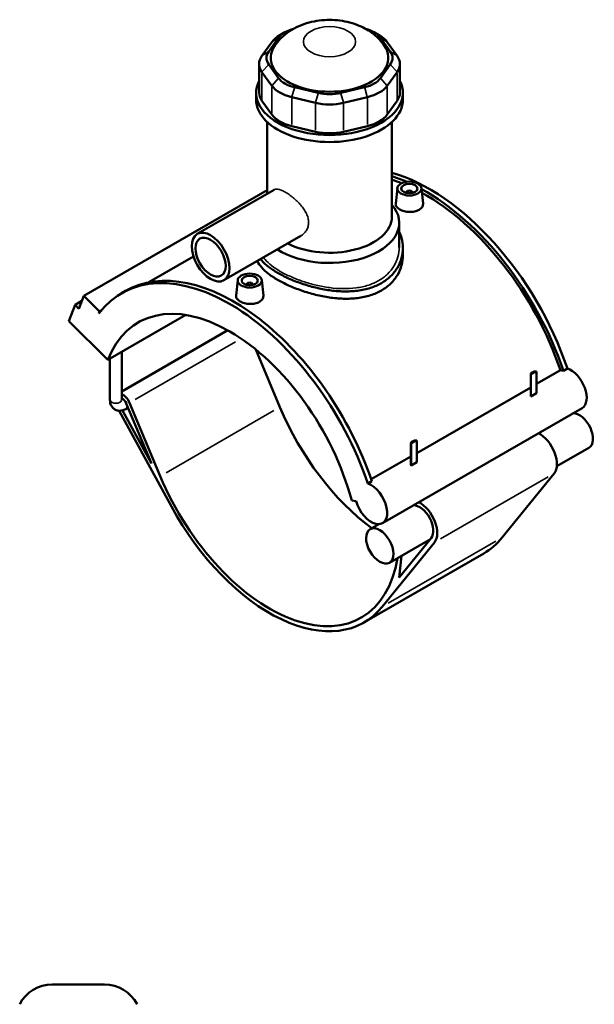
# Model space of a CAD drawing. Header units: inches. Extents: x -2.8 to 51.3, y -2.3 to 49.9.
# Tile 9 of 9: x 37.2 to 51.3, y 25.7 to 49.9. Entities that reach past the tile are written whole.
import ezdxf

# ---------------------------------------------------------------- set-up
doc = ezdxf.new("R2010")
doc.units = ezdxf.units.IN
doc.header["$MEASUREMENT"] = 0
doc.layers.add('Visible (ANSI)', color=7, linetype='Continuous', lineweight=50)
doc.layers.add('Visible Narrow (ANSI)', color=7, linetype='Continuous', lineweight=35)

msp = doc.modelspace()

# ---------------------------------------------------------------- linework, layer by layer
at = {"layer": 'Visible (ANSI)'}
for p, q in [((43.682, 49.5501), (43.5541, 49.4758)), ((45.875, 49.5501), (46.0029, 49.4758)), ((43.3612, 49.3089), (43.119, 48.9722)), ((43.2855, 49.0798), (43.5277, 49.4165)), ((46.0293, 49.4165), (46.2715, 49.0798)), ((46.438, 48.9722), (46.1958, 49.3089)), ((43.0504, 48.7736), (43.0504, 48.0662)), ((43.119, 48.575), (43.3612, 48.2382)), ((43.5277, 48.4253), (43.2855, 48.762)), ((46.2715, 48.762), (46.0293, 48.4253)), ((46.1958, 48.2382), (46.438, 48.575)), ((46.5066, 48.7736), (46.5066, 48.0662)), ((44.5026, 48.0611), (43.9179, 48.2006)), ((45.6391, 48.2006), (45.0544, 48.0611)), ((42.9761, 47.8952), (42.9761, 48.0662)), ((43.3612, 47.5308), (43.119, 47.8676)), ((43.8489, 47.9574), (44.4336, 47.8179)), ((45.1234, 47.8179), (45.7081, 47.9574)), ((46.438, 47.8676), (46.1958, 47.5308)), ((46.5809, 47.8952), (46.5809, 48.0662)), ((43.2465, 45.5886), (43.2465, 47.3485)), ((44.4336, 47.1105), (43.8489, 47.25)), ((45.7081, 47.25), (45.1234, 47.1105)), ((46.3105, 45.0228), (46.3105, 47.3485)), ((43.2465, 45.6757), (38.7467, 43.0844)), ((43.4187, 45.6878), (41.531, 44.6007)), ((46.4439, 45.7263), (46.4032, 45.3466)), ((47.0333, 45.7263), (47.0739, 45.3477)), ((46.6599, 45.6193), (46.6599, 45.6119)), ((46.8174, 45.6193), (46.8174, 45.6119)), ((46.4908, 44.2702), (46.4908, 44.8754)), ((44.0729, 44.5516), (42.1853, 43.4646)), ((46.5809, 44.258), (46.5809, 44.0819)), ((41.4388, 44.046), (40.3443, 43.4158)), ((42.5237, 43.4688), (42.483, 43.0891)), ((42.7397, 43.3545), (42.7397, 43.3618)), ((42.8972, 43.3545), (42.8972, 43.3618)), ((43.1131, 43.4688), (43.1537, 43.0902)), ((38.6247, 42.767), (38.7467, 43.0844)), ((38.7467, 43.0844), (39.13, 42.7025)), ((39.6679, 43.1469), (39.7659, 43.2033)), ((38.3763, 42.4657), (38.5289, 42.8625)), ((38.6991, 42.9605), (38.5289, 42.8625)), ((38.5289, 42.8625), (38.6247, 42.767)), ((39.13, 42.7025), (39.1094, 42.6491)), ((39.1704, 42.7258), (39.13, 42.7025)), ((39.3344, 41.5108), (41.2502, 42.6141)), ((38.3763, 42.4657), (39.3344, 41.5108)), ((42.2805, 42.2377), (39.6753, 40.7375)), ((39.6753, 40.5303), (39.6753, 41.7072)), ((42.9707, 41.7651), (43.5611, 40.353)), ((39.3869, 40.5303), (39.3869, 41.5411)), ((49.7182, 40.6286), (49.7182, 41.1564)), ((49.7209, 40.6116), (49.7209, 41.142)), ((49.7419, 41.1734), (49.8403, 41.2301)), ((49.7692, 41.214), (49.7525, 41.2043)), ((49.8613, 40.9202), (50.4502, 41.2593)), ((49.8613, 41.2229), (49.8613, 40.6924)), ((50.5214, 41.2444), (50.6194, 41.3008)), ((46.9212, 39.2271), (49.7182, 40.8378)), ((49.7209, 40.6116), (49.8613, 40.6924)), ((39.7886, 40.4446), (40.4055, 38.9696)), ((40.621, 38.6599), (39.8693, 40.4576)), ((39.6097, 40.2639), (40.8943, 37.9112)), ((40.4055, 38.9696), (39.6941, 40.2724)), ((39.8327, 40.3393), (39.7746, 40.3059)), ((50.9784, 40.3296), (46.0782, 37.5077)), ((46.778, 39.4633), (46.778, 38.9354)), ((46.7807, 38.9184), (46.7807, 39.4489)), ((46.8017, 39.4803), (46.9002, 39.5369)), ((46.8291, 39.5209), (46.8123, 39.5112)), ((46.9212, 39.5297), (46.9212, 38.9993)), ((45.8012, 38.5822), (46.778, 39.1447)), ((51.1491, 39.357), (50.3609, 38.9031)), ((46.7807, 38.9184), (46.9212, 38.9993)), ((50.2954, 38.726), (49.0128, 37.1473)), ((45.7192, 38.479), (45.8172, 38.5354)), ((45.3224, 38.0626), (45.4329, 38.0454)), ((45.9904, 37.4822), (45.7749, 37.3581)), ((46.0726, 35.4542), (47.3553, 37.0329)), ((47.2549, 37.1145), (46.2488, 36.5351)), ((47.2748, 37.1389), (46.4906, 36.1737)), ((48.5646, 36.7624), (45.6245, 35.0693)), ((46.4906, 36.1737), (46.5475, 36.7071)), ((37.9703, 26.188), (39.2524, 26.188))]:
    msp.add_line(p, q, dxfattribs=at)
for centre, start, end in [((37.9703, 25.2868), 90, 152.70323), ((39.2524, 25.2868), 27.29677, 90)]:
    msp.add_arc(centre, 0.9012, start, end, dxfattribs=at)
for centre, major_axis, ratio, start_param, end_param in [((44.1938, 49.2576), (-0.7209, 0), 0.5758617, 5.1427923, 5.8904862), ((45.3632, 49.2576), (0.7209, 0), 0.5758617, 0.3926991, 1.140393), ((44.1938, 49.1103), (-0.9012, 0), 0.5758617, 5.5016397, 5.8904862), ((45.3632, 49.1103), (-0.9012, 0), 0.5758617, 3.5342917, 3.9231383), ((44.7785, 48.9209), (-1.4419, 0), 0.5758617, 5.9111568, 9.7968065), ((43.9516, 48.9209), (-0.7209, 0), 0.5758617, 5.8904862, 6.6758844), ((45.6054, 48.9209), (0.7209, 0), 0.5758617, 5.8904862, 6.6758844), ((43.9516, 48.7736), (-0.9012, 0), 0.5758617, 5.8904862, 6.6758844), ((45.6054, 48.7736), (0.9012, 0), 0.5758617, 5.8904862, 6.6758844), ((44.7785, 48.0662), (-1.8024, 0), 0.5758617, 5.9951502, 9.712813), ((44.1938, 48.5842), (-0.7209, 0), 0.5758617, 0.3926991, 1.1780972), ((45.3632, 48.5842), (0.7209, 0), 0.5758617, 5.1050881, 5.8904862), ((44.1938, 48.4368), (0.9012, 0), 0.5758617, 3.5342917, 4.3196899), ((45.3632, 48.4368), (0.9012, 0), 0.5758617, 5.1050881, 5.8904862), ((44.7785, 47.8952), (-1.8024, 0), 0.5758617, 0, 3.1415927), ((43.9516, 48.0662), (-0.9012, 0), 0.5758617, 0, 0.3926991), ((44.7785, 48.4447), (-0.7209, 0), 0.5758617, 1.1780972, 1.9634954), ((45.6054, 48.0662), (0.9012, 0), 0.5758617, 5.8904862, 6.2831853), ((44.7785, 48.2974), (0.9012, 0), 0.5758617, 4.3196899, 5.1050881), ((44.1938, 47.7294), (-0.9012, 0), 0.5758617, 0.3926991, 1.1780972), ((45.3632, 47.7294), (0.9012, 0), 0.5758617, 5.1050881, 5.8904862), ((44.7785, 47.59), (-0.9012, 0), 0.5758617, 1.1780972, 1.9634954), ((47.2286, 41.3486), (-2.6605, 4.6201), 0.5780931, 4.3812083, 5.7457364), ((47.1306, 41.2922), (2.6605, -4.6201), 0.5780931, 2.4795724, 2.5774261), ((47.1306, 41.2922), (-2.6084, 4.5295), 0.5780931, 5.6574668, 5.7234787), ((46.7386, 45.6193), (-0.0787, 0), 0.5758617, 2.9729035, 6.4518745), ((47.1306, 41.2922), (2.6605, -4.6201), 0.5780931, 1.2396157, 2.3833114), ((47.1306, 41.2922), (-2.6084, 4.5295), 0.5780931, 4.384141, 5.5227723), ((44.7785, 44.8754), (1.7122, 0), 0.5758617, 3.8677697, 6.74614), ((44.7785, 45.0228), (1.532, 0), 0.5758617, 3.9789675, 6.2831853), ((42.3284, 38.5268), (-2.6605, 4.6201), 0.5780931, 4.3812083, 6.5230968), ((42.4264, 38.5832), (-2.6605, 4.6201), 0.5780931, 4.3812083, 6.2831853), ((42.8184, 43.3618), (-0.0787, 0), 0.5758617, 2.9729035, 6.4518745), ((42.3284, 38.5268), (-2.2486, 3.9047), 0.5780931, 4.2779904, 6.7214513), ((49.8363, 41.1564), (-0.1181, 0), 0.5758617, 5.5016397, 6.4967918), ((49.8363, 41.1757), (-0.0945, 0), 0.5758617, 4.6698879, 6.3256863), ((50.6037, 40.7537), (-0.2767, 0.4806), 0.5780931, 5.7110167, 5.901862), ((50.7017, 40.8102), (0.2767, -0.4806), 0.5780931, 0, 2.569424), ((39.7026, 40.4308), (-0.1394, 0.2421), 0.5780931, 4.4960022, 5.6384643), ((39.7026, 40.4308), (0.072, -0.125), 0.5780931, 1.3544095, 2.6293968), ((46.2486, 40.7843), (2.2486, -3.9047), 0.5780931, 4.4960022, 5.3639968), ((50.9121, 39.7685), (-0.237, 0.4115), 0.5780931, 3.1415927, 5.9797429), ((49.9321, 39.2041), (0.3044, -0.5286), 0.5780931, 0.2180701, 2.4081084), ((46.8961, 39.4633), (-0.1181, 0), 0.5758617, 5.5016397, 6.4967918), ((46.8961, 39.4826), (-0.0945, 0), 0.5758617, 4.6698879, 6.3256863), ((43.3084, 39.0911), (2.2486, -3.9047), 0.5780931, 4.4960022, 6.8973852), ((45.8014, 37.9883), (0.2767, -0.4806), 0.5780931, 4.2779904, 8.8526093), ((46.9919, 37.511), (0.237, -0.4115), 0.5780931, 0.2180701, 2.8381503), ((46.9919, 37.511), (0.3044, -0.5286), 0.5780931, 0.2180701, 2.4081084), ((43.3084, 39.0911), (2.316, -4.0219), 0.5780931, 4.6731158, 6.5012554), ((46.2486, 40.7843), (2.316, -4.0219), 0.5780931, 0, 0.2180701)]:
    msp.add_ellipse(centre, major_axis=major_axis, ratio=ratio, start_param=start_param, end_param=end_param, dxfattribs=at)
for centre, major_axis, ratio in [((46.7386, 45.7158), (-0.2953, 0), 0.5758617), ((46.7386, 45.7158), (0.1969, 0), 0.5758617), ((41.8582, 44.0327), (-0.3271, 0.5681), 0.5780931), ((41.8582, 44.0327), (-0.2617, 0.4544), 0.5780931), ((42.8184, 43.4583), (0.2953, 0), 0.5758617), ((42.8184, 43.4583), (0.1969, 0), 0.5758617), ((46.0119, 36.9466), (-0.237, 0.4115), 0.5780931)]:
    msp.add_ellipse(centre, major_axis=major_axis, ratio=ratio, dxfattribs=at)
for points, knots in [([(46.1218, 49.2227), (46.0468, 49.3334), (45.9603, 49.4221), (45.7542, 49.5902), (45.6323, 49.6583), (45.3529, 49.7767), (45.1941, 49.8163), (44.8658, 49.8588), (44.6961, 49.859), (44.3583, 49.8161), (44.1902, 49.7736), (43.8683, 49.6314), (43.7119, 49.5358), (43.522, 49.3386), (43.4768, 49.284), (43.4353, 49.2227)], [1.1574267, 1.1574267, 1.1574267, 1.1574267, 1.4003574, 1.4003574, 1.7217975, 1.7217975, 2.1352261, 2.1352261, 2.5730226, 2.5730226, 3.0108124, 3.0108124, 3.4205365, 3.4205365, 3.5549623, 3.5549623, 3.5549623, 3.5549623]), ([(46.9765, 45.1938), (46.9467, 45.1766), (46.9089, 45.1622), (46.826, 45.1442), (46.781, 45.1406), (46.6966, 45.1429), (46.6517, 45.149), (46.5689, 45.1705), (46.5312, 45.1858), (46.4715, 45.2202), (46.4456, 45.2415), (46.4112, 45.2874), (46.4027, 45.3122), (46.4026, 45.339), (46.4028, 45.3428), (46.4032, 45.3466)], [0, 0, 0, 0, 0.321687, 0.321687, 0.643374, 0.643374, 0.9648534, 0.9648534, 1.2863328, 1.2863328, 1.6078122, 1.6078122, 1.9292915, 1.9292915, 1.9809557, 1.9809557, 1.9809557, 1.9809557]), ([(47.0739, 45.3477), (47.0744, 45.3435), (47.0746, 45.3393), (47.0747, 45.3097), (47.0664, 45.2826), (47.0322, 45.2332), (47.0064, 45.211), (46.9765, 45.1938)], [4.4493748, 4.4493748, 4.4493748, 4.4493748, 4.5019571, 4.5019571, 4.82364413, 4.82364413, 5.14533115, 5.14533115, 5.14533115, 5.14533115]), ([(46.4907, 44.6559), (46.5143, 44.6062), (46.5333, 44.5551), (46.5702, 44.4216), (46.5809, 44.3384), (46.5809, 44.1775), (46.5702, 44.0941), (46.525, 43.9297), (46.4905, 43.8487), (46.3989, 43.6966), (46.3417, 43.6254), (46.2091, 43.4986), (46.1337, 43.443), (46.053, 43.3965)], [9.0143503, 9.0143503, 9.0143503, 9.0143503, 9.5627615, 9.5627615, 10.43196, 10.43196, 11.3015529, 11.3015529, 12.1711458, 12.1711458, 13.0407387, 13.0407387, 13.9103316, 13.9103316, 13.9103316, 13.9103316]), ([(43.504, 43.6479), (43.4234, 43.6944), (43.348, 43.7437), (43.2153, 43.8453), (43.1582, 43.8975), (43.1028, 43.9608), (43.0936, 43.9718), (43.085, 43.9828)], [-6.9551658, -6.9551658, -6.9551658, -6.9551658, -6.0859673, -6.0859673, -5.2167687, -5.2167687, -5.0344695, -5.0344695, -5.0344695, -5.0344695]), ([(46.5809, 44.0819), (46.5809, 44.0008), (46.5702, 43.9168), (46.525, 43.7511), (46.4905, 43.6694), (46.399, 43.5163), (46.3418, 43.4446), (46.2092, 43.3172), (46.1337, 43.2614), (46.053, 43.2149)], [24.3595458, 24.3595458, 24.3595458, 24.3595458, 25.2297958, 25.2297958, 26.1000458, 26.1000458, 26.9702958, 26.9702958, 27.8405458, 27.8405458, 27.8405458, 27.8405458]), ([(46.053, 43.2149), (45.9722, 43.1684), (45.8811, 43.1283), (45.6834, 43.0654), (45.5766, 43.0427), (45.3546, 43.0153), (45.2392, 43.0106), (45.0073, 43.0168), (44.891, 43.0277), (44.6661, 43.0603), (44.5498, 43.0833), (44.3179, 43.1408), (44.2024, 43.1752), (43.9803, 43.2522), (43.8736, 43.2948), (43.6758, 43.3839), (43.5848, 43.4305), (43.4233, 43.5235), (43.3479, 43.5728), (43.2152, 43.6739), (43.1581, 43.7257), (43.0665, 43.8294), (43.032, 43.8813), (43.0086, 43.9342), (43.0078, 43.936), (43.007, 43.9378)], [0, 0, 0, 0, 0.87025, 0.87025, 1.7405, 1.7405, 2.6107501, 2.6107501, 3.4810001, 3.4810001, 4.3507842, 4.3507842, 5.2205683, 5.2205683, 6.0903524, 6.0903524, 6.9601365, 6.9601365, 7.8299206, 7.8299206, 8.6997047, 8.6997047, 9.5694887, 9.5694887, 9.6008412, 9.6008412, 9.6008412, 9.6008412]), ([(46.053, 43.3965), (45.9723, 43.35), (45.8813, 43.3098), (45.6835, 43.2464), (45.5769, 43.2232), (45.3548, 43.1947), (45.2393, 43.1893), (45.0074, 43.1942), (44.891, 43.2044), (44.6661, 43.2357), (44.5497, 43.258), (44.3177, 43.3143), (44.2022, 43.3482), (43.9801, 43.4242), (43.8734, 43.4664), (43.6757, 43.555), (43.5847, 43.6015), (43.504, 43.6479)], [13.9103316, 13.9103316, 13.9103316, 13.9103316, 14.7799245, 14.7799245, 15.6495174, 15.6495174, 16.5191103, 16.5191103, 17.3887032, 17.3887032, 18.2579018, 18.2579018, 19.1271003, 19.1271003, 19.9962989, 19.9962989, 20.8654974, 20.8654974, 20.8654974, 20.8654974]), ([(43.0563, 42.9363), (43.0265, 42.9191), (42.9887, 42.9047), (42.9058, 42.8867), (42.8608, 42.8831), (42.7764, 42.8854), (42.7315, 42.8915), (42.6487, 42.913), (42.611, 42.9283), (42.5513, 42.9627), (42.5254, 42.984), (42.491, 43.03), (42.4825, 43.0547), (42.4824, 43.0816), (42.4826, 43.0853), (42.483, 43.0891)], [2.5726656, 2.5726656, 2.5726656, 2.5726656, 2.8943526, 2.8943526, 3.2160396, 3.2160396, 3.537519, 3.537519, 3.8589984, 3.8589984, 4.1804777, 4.1804777, 4.5019571, 4.5019571, 4.5536213, 4.5536213, 4.5536213, 4.5536213]), ([(43.1537, 43.0902), (43.1542, 43.086), (43.1544, 43.0818), (43.1545, 43.0522), (43.1462, 43.0251), (43.112, 42.9757), (43.0862, 42.9535), (43.0563, 42.9363)], [7.02204037, 7.02204037, 7.02204037, 7.02204037, 7.07462268, 7.07462268, 7.3963097, 7.3963097, 7.71799672, 7.71799672, 7.71799672, 7.71799672]), ([(39.3869, 40.5303), (39.3869, 40.4965), (39.3914, 40.4621), (39.4135, 40.3963), (39.4306, 40.3645), (39.4746, 40.3167), (39.498, 40.299), (39.5481, 40.2747), (39.5743, 40.2676), (39.6285, 40.2617), (39.6565, 40.2639), (39.7155, 40.2767), (39.7456, 40.2893), (39.7737, 40.3054), (39.7742, 40.3056), (39.7746, 40.3059)], [1.5707963, 1.5707963, 1.5707963, 1.5707963, 1.8849556, 1.8849556, 2.1781058, 2.1781058, 2.3992689, 2.3992689, 2.607476, 2.607476, 2.8409253, 2.8409253, 3.1370188, 3.1370188, 3.1415927, 3.1415927, 3.1415927, 3.1415927]), ([(39.6753, 40.5303), (39.6753, 40.5258), (39.6757, 40.5225), (39.6762, 40.52), (39.6763, 40.5196), (39.6763, 40.5196)], [1.57079633, 1.57079633, 1.57079633, 1.57079633, 1.75773442, 1.75773442, 1.85208089, 1.85208089, 1.85208089, 1.85208089])]:
    msp.add_open_spline(points, degree=3, knots=knots, dxfattribs=at)
for points, weights in [([(49.7209, 41.142), (49.7325, 41.1601), (49.7419, 41.1734)], [1, 1.00992428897, 1]), ([(49.8403, 41.2301), (49.8496, 41.2275), (49.8613, 41.2229)], [1, 1.00992428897, 1]), ([(46.7807, 39.4489), (46.7924, 39.4669), (46.8017, 39.4803)], [1, 1.00992428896, 1]), ([(46.9002, 39.5369), (46.9095, 39.5344), (46.9212, 39.5297)], [1, 1.00992428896, 1])]:
    msp.add_rational_spline(points, weights, degree=2, dxfattribs=at)
for points in [[(49.7182, 40.6286), (49.7182, 40.6232), (49.7191, 40.6174), (49.7209, 40.6116)], [(46.778, 38.9354), (46.778, 38.93), (46.7789, 38.9243), (46.7807, 38.9184)]]:
    msp.add_open_spline(points, degree=3, dxfattribs=at)
at = {"layer": 'Visible Narrow (ANSI)'}
for p, q in [((43.5194, 49.4111), (43.3695, 49.3143)), ((46.0376, 49.4111), (46.1875, 49.3143)), ((43.2772, 49.0744), (43.1273, 48.9775)), ((46.2798, 49.0744), (46.4297, 48.9775)), ((43.2772, 48.7527), (43.1273, 48.5843)), ((46.2798, 48.7527), (46.4297, 48.5843)), ((43.119, 47.9029), (43.119, 48.5396)), ((43.5194, 48.416), (43.3695, 48.2476)), ((46.0376, 48.416), (46.1875, 48.2476)), ((46.438, 48.5396), (46.438, 47.9029)), ((43.3612, 48.2029), (43.3612, 47.5662)), ((43.9144, 48.1885), (43.8524, 47.9695)), ((45.6426, 48.1885), (45.7047, 47.9695)), ((46.1958, 47.5662), (46.1958, 48.2029)), ((43.8489, 47.2854), (43.8489, 47.922)), ((44.4992, 48.049), (44.4371, 47.8301)), ((45.0579, 48.049), (45.1199, 47.8301)), ((45.7081, 47.922), (45.7081, 47.2854)), ((44.4336, 47.7825), (44.4336, 47.1459)), ((45.1234, 47.1459), (45.1234, 47.7825)), ((42.4715, 41.9561), (40.0062, 40.5364)), ((43.4141, 40.2684), (40.768, 38.7446)), ((50.1484, 38.6414), (47.5023, 37.1176)), ((48.8658, 37.0626), (46.2197, 35.5388))]:
    msp.add_line(p, q, dxfattribs=at)
msp.add_ellipse((44.7785, 49.3198), major_axis=(-0.6411, 0), ratio=0.5758617, dxfattribs=at)
for centre, major_axis, ratio, start_param, end_param in [((39.5311, 40.5303), (0.1442, 0), 0.5758617, 3.2986723, 6.1261057), ((39.7026, 40.4308), (0.072, -0.125), 0.5780931, 0.0677205, 1.286689)]:
    msp.add_ellipse(centre, major_axis=major_axis, ratio=ratio, start_param=start_param, end_param=end_param, dxfattribs=at)
for points, knots in [([(43.4187, 45.6878), (43.4325, 45.6957), (43.4487, 45.7007), (43.4864, 45.7038), (43.5078, 45.7019), (43.5553, 45.6911), (43.5814, 45.6822), (43.6366, 45.6584), (43.6657, 45.6435), (43.7247, 45.6095), (43.7563, 45.5894), (43.8216, 45.5438), (43.8552, 45.5184), (43.9217, 45.4635), (43.9547, 45.4341), (44.0173, 45.3731), (44.0469, 45.3416), (44.1006, 45.2784), (44.1265, 45.2447), (44.1733, 45.1745), (44.1941, 45.1381), (44.228, 45.0644), (44.2412, 45.0271), (44.2587, 44.9538), (44.2629, 44.9178), (44.2629, 44.8836)], [6.3662863, 6.3662863, 6.3662863, 6.3662863, 6.680878, 6.680878, 6.9987681, 6.9987681, 7.3166582, 7.3166582, 7.6345483, 7.6345483, 7.9524384, 7.9524384, 8.2703285, 8.2703285, 8.5882187, 8.5882187, 8.9061088, 8.9061088, 9.224431, 9.224431, 9.5427533, 9.5427533, 9.8610755, 9.8610755, 10.1793977, 10.1793977, 10.1793977, 10.1793977]), ([(44.2629, 44.8836), (44.2629, 44.8495), (44.2587, 44.8152), (44.2412, 44.7493), (44.228, 44.7177), (44.1941, 44.6596), (44.1733, 44.6331), (44.1265, 44.5872), (44.1006, 44.5677), (44.0735, 44.552), (44.0732, 44.5518), (44.0729, 44.5516)], [0, 0, 0, 0, 0.3183222, 0.3183222, 0.6366445, 0.6366445, 0.9549667, 0.9549667, 1.273289, 1.273289, 1.2765875, 1.2765875, 1.2765875, 1.2765875]), ([(46.4908, 44.2702), (46.4908, 44.1945), (46.4806, 44.1161), (46.4376, 43.9614), (46.4048, 43.8851), (46.3177, 43.7419), (46.2634, 43.6748), (46.1375, 43.5551), (46.0658, 43.5025), (45.9893, 43.4584)], [23.1057848, 23.1057848, 23.1057848, 23.1057848, 23.9311637, 23.9311637, 24.7565427, 24.7565427, 25.5819216, 25.5819216, 26.4073006, 26.4073006, 26.4073006, 26.4073006]), ([(45.9893, 43.4584), (45.9127, 43.4143), (45.8262, 43.3759), (45.6385, 43.315), (45.5372, 43.2924), (45.3263, 43.2641), (45.2165, 43.2582), (44.9961, 43.2612), (44.8854, 43.27), (44.6716, 43.2983), (44.561, 43.3187), (44.3406, 43.3707), (44.2308, 43.4022), (44.0198, 43.4733), (43.9185, 43.513), (43.7307, 43.5965), (43.6443, 43.6405), (43.4912, 43.7287), (43.4196, 43.7757), (43.2936, 43.8728), (43.2393, 43.9228), (43.1812, 43.9898), (43.1679, 44.0067), (43.1558, 44.0235)], [0, 0, 0, 0, 0.8253789, 0.8253789, 1.6507579, 1.6507579, 2.4761368, 2.4761368, 3.3015158, 3.3015158, 4.1265931, 4.1265931, 4.9516704, 4.9516704, 5.7767478, 5.7767478, 6.6018251, 6.6018251, 7.4269025, 7.4269025, 8.2519798, 8.2519798, 8.5275676, 8.5275676, 8.5275676, 8.5275676])]:
    msp.add_open_spline(points, degree=3, knots=knots, dxfattribs=at)

doc.saveas('drawing.dxf')
